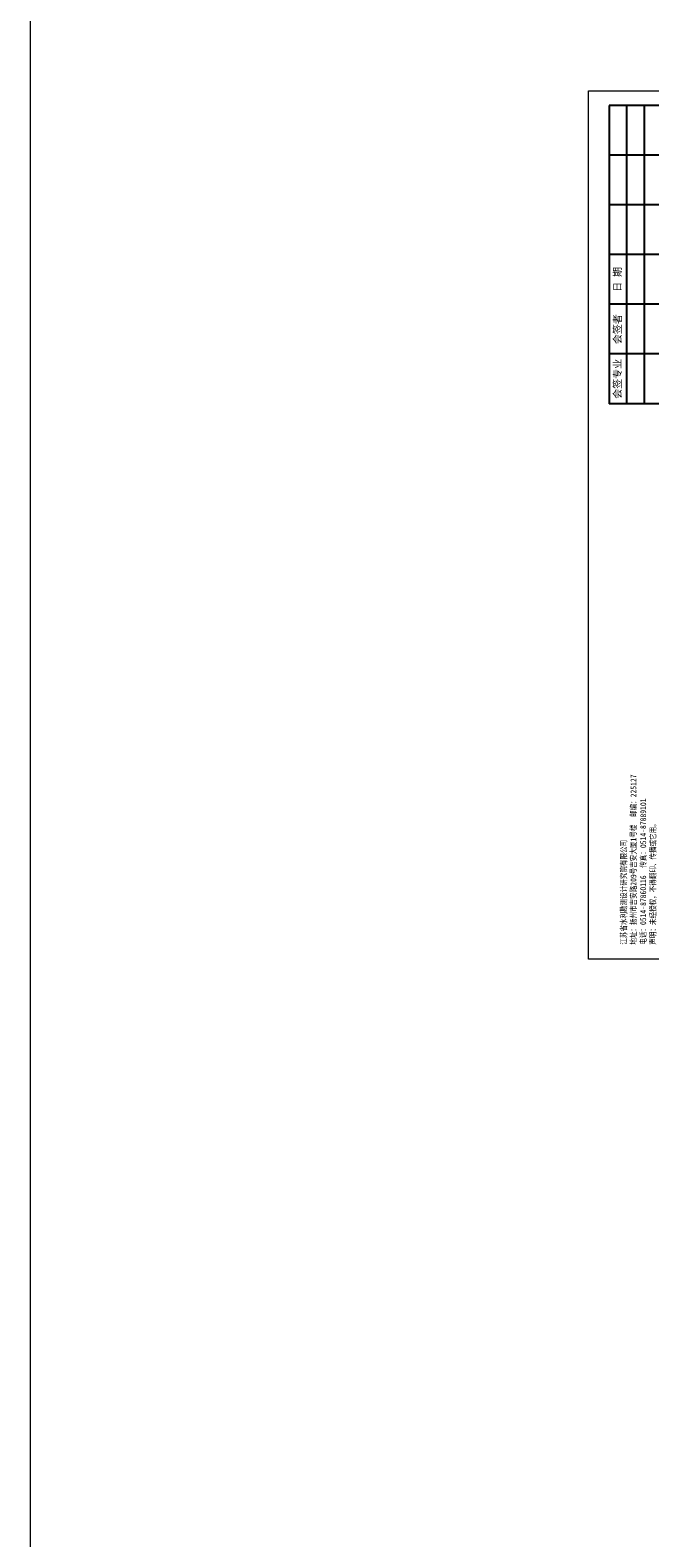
# Model space of a CAD drawing. Extents: x 464172 to 473094, y 3847158 to 3855433.
# Tile 80 of 98: x 469570 to 469792, y 3852061 to 3852602. Entities that reach past the tile are written whole.
import ezdxf
from ezdxf.enums import TextEntityAlignment as Align

# ---------------------------------------------------------------- set-up
doc = ezdxf.new("R2010")
doc.units = 0
doc.layers.get('0').update_dxf_attribs({"linetype": 'CONTINUOUS'})
doc.layers.add('断面', color=7, linetype='CONTINUOUS')
doc.styles.add('LYJFS', font='times.ttf', dxfattribs={"width": 0.7})
doc.styles.add('仿宋', font='FangSong_GB2312.ttf', dxfattribs={"width": 0.8})
doc.styles.add('宋体', font='txt')

# ---------------------------------------------------------------- blocks, each defined once
blk = doc.blocks.new('TK')
h = blk.add_hatch(color=152)
h.dxf.hatch_style = 1
h.paths.add_polyline_path([(37.76634519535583, 12, 1), (28.08865389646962, 12, 1)])
h.paths.add_polyline_path([(37.60348109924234, 12, 1), (28.2515179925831, 12, 1)], flags=16)
h = blk.add_hatch(color=152)
h.dxf.hatch_style = 1
edge = h.paths.add_edge_path()
edge.add_arc((34.80941884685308, 9.57513306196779), 1.461698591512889, 43.31770961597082, 70.37003522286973)
edge.add_arc((33.42980450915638, 5.707128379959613), 5.568375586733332, 70.37003522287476, 84.52854590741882)
edge.add_arc((32.84297213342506, -0.4193509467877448), 11.72289597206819, 84.5285459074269, 95.17746754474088)
edge.add_arc((32.98455917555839, 9.871856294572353), 1.831337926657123, 111.7965680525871, 130.9174013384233, ccw=False)
edge.add_arc((34.88031159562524, 5.13131362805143), 6.936886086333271, 98.84274785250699, 111.79656805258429, ccw=False)
edge.add_arc((35.94667124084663, -1.723120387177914), 13.873772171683, 95.21036804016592, 98.84274785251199, ccw=False)
edge.add_ellipse((32.92749954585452, 12.29239219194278), major_axis=(-1.773815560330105, 0), ratio=0.8776980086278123, start_angle=172.6538623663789, end_angle=176.9129867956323)
edge.add_arc((34.51986391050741, 1.961408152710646), 10.24870363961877, 88.99992913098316, 98.52267106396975)
edge.add_arc((34.12653419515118, 4.586133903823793), 7.594670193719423, 98.5226710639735, 116.8491039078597)
edge.add_arc((31.25213164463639, 10.26438648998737), 1.230336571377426, 116.8491039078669, 139.2900683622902)
edge.add_arc((30.4676556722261, 10.93937889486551), 0.1954369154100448, 139.2900683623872, 263.050638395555)
edge.add_arc((30.65080526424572, 12.44199033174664), 1.70916902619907, 263.0506383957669, 272.136251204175)
edge.add_arc((31.81845295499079, -18.86063964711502), 29.61523112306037, 88.46268833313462, 92.13625120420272, ccw=False)
edge.add_arc((32.47617160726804, 5.646726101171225), 5.099041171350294, 68.07113774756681, 88.46268833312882, ccw=False)
edge.add_arc((36.58583429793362, -10.91731876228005), 21.4080615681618, 95.91294384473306, 98.79521578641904)
edge.add_arc((35.21854840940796, -2.080308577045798), 12.46590188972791, 98.79521578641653, 117.8496747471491)
edge.add_arc((93.71745628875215, -228.4932874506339), 245.9934265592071, 104.7703900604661, 105.15790668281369, ccw=False)
edge.add_line((31.00239690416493, 9.371353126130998), (30.1988762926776, 9.045501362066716))
edge.add_arc((51.56004769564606, -88.12407086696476), 99.48982566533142, 100.90627282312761, 102.39834375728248, ccw=False)
edge.add_line((32.73627937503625, 9.568770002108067), (32.12568198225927, 9.380185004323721))
edge.add_arc((29.81630978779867, 37.97211086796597), 28.68503833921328, 274.6177604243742, 279.6944367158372)
edge.add_arc((33.87653895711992, 14.20489681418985), 4.573507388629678, 279.694436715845, 287.6119267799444)
edge.add_arc((34.76080719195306, 11.41934212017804), 1.650966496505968, 287.6119267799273, 311.5140981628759)
edge.add_arc((35.67269695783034, 10.38914913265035), 0.2751610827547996, 311.5140981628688, 403.3177096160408)
edge = h.paths.add_edge_path()
edge.add_arc((37.34861352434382, 13.13700107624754), 2.066422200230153, 138.9741968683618, 204.1180883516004, ccw=False)
edge.add_line((35.78967558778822, 14.49339822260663), (34.09257231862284, 14.49339822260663))
edge.add_line((34.09257231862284, 14.49339822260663), (34.09257231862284, 15.08006279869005))
edge.add_line((34.09257231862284, 15.08006279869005), (31.76242677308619, 15.08006279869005))
edge.add_line((31.76242677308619, 15.08006279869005), (31.76242677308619, 14.49339822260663))
edge.add_line((31.76242677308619, 14.49339822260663), (30.06532350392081, 14.49339822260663))
edge.add_arc((28.50638556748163, 13.13700107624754), 2.066422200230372, -24.118088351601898, 41.0258031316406, ccw=False)
edge.add_arc((26.96985351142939, 13.82490731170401), 3.749914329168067, 314.34412131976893, 335.8819116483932, ccw=False)
edge.add_arc((28.92445619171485, 14.17747440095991), 3.106664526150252, 282.3877277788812, 290.1465811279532)
edge.add_arc((25.86021252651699, 22.52986678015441), 12.00340818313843, 290.1465811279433, 296.6495194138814)
edge.add_ellipse((32.92749954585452, 12.29239219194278), major_axis=(-1.773815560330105, 0), ratio=0.8776980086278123, start_angle=176.9129867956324, end_angle=378.37473811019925, ccw=False)
edge.add_ellipse((32.92749954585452, 12.29239219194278), major_axis=(-1.773815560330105, 0), ratio=0.8776980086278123, start_angle=172.653862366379, end_angle=176.9129867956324, ccw=False)
edge.add_ellipse((32.92749954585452, 12.29239219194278), major_axis=(-1.773815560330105, 0), ratio=0.8776980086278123, start_angle=161.6252618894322, end_angle=172.653862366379, ccw=False)
edge.add_arc((39.99478656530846, 22.52986678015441), 12.00340818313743, 243.3504805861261, 249.853418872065)
edge.add_arc((36.93054290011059, 14.17747440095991), 3.106664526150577, 249.8534188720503, 257.61227222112)
edge.add_arc((38.88514558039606, 13.82490731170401), 3.74991432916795, 204.1180883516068, 225.6558786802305, ccw=False)
at = {"lineweight": 0}
for p, q in [((0, 0), (0, 297)), ((0, 297), (420, 297)), ((420, 297), (420, 0)), ((415, 12), (208, 12)), ((420, 0), (0, 0))]:
    blk.add_line(p, q, dxfattribs=at)
for p, q in [((25, 292), (7, 292)), ((7, 292), (7, 190)), ((13, 292), (13, 190)), ((19, 292), (19, 190)), ((25, 275), (7, 275)), ((25, 258), (7, 258)), ((25, 241), (7, 241)), ((25, 224), (7, 224)), ((25, 207), (7, 207)), ((25, 190), (7, 190)), ((118, 19), (118, 5)), ((153, 19), (153, 5)), ((208, 19), (208, 5)), ((234, 19), (234, 5)), ((253, 19), (253, 5)), ((272, 19), (272, 5)), ((291, 19), (291, 5)), ((310, 19), (310, 5)), ((329, 19), (329, 5)), ((348, 19), (348, 5)), ((366, 19), (366, 5)), ((383, 12), (383, 5))]:
    blk.add_line(p, q)
at = {"lineweight": 0, "const_width": 1}
blk.add_lwpolyline([(25, 292), (415, 292), (415, 5), (25, 5)], close=True, dxfattribs=at)
at = {"lineweight": 0, "const_width": 0.4}
blk.add_lwpolyline([(415, 19), (25, 19)], dxfattribs=at)
at = {"color": 152}
for points in [[(34.69874112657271, 12.20855064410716, 0.04157472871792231), (33.0009984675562, 12.09693843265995, 0.08013502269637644), (30.6964595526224, 11.36209164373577, 0.09823132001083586), (30.31951032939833, 11.06684867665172, 0.599439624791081), (30.44400935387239, 10.74537776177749, 0.03966424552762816), (30.71451621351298, 10.73400916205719, -0.01603031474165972), (32.61296833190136, 10.7439319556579, -0.08921046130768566), (34.38043466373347, 10.37684270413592, 0.01257694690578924), (33.31247064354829, 10.23900867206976, 0.08333285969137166), (29.39506013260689, 8.941746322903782, -0.001690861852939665), (31.00239690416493, 9.371353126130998), (30.1988762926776, 9.045501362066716, -0.006510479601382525), (32.73627937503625, 9.568770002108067), (32.12568198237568, 9.380185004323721, 0.02215480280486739), (34.64668864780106, 9.696699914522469, 0.03456031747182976), (35.26033732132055, 9.845760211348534, 0.1046726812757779), (35.85507491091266, 10.18311053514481, 0.4234638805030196), (35.87289335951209, 10.57792154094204, 0.1185893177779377), (35.30046801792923, 10.95188049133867, 0.06185687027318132), (33.96074808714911, 11.25013348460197, 0.04649815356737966), (31.78508714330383, 11.25571519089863, -0.08362449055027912), (32.30456102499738, 11.57226833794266, -0.05658197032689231), (33.81395195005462, 11.9857476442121, -0.01585057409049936), (34.68675527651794, 12.09332510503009)], [(31.24412181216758, 11.80161767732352, -0.02838203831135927), (29.99446309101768, 11.26089254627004, -0.03386732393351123), (29.59091690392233, 11.14313846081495, 0.09425397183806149), (30.39241989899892, 12.29262248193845, 0.2921547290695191), (30.06532350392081, 14.49339822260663), (31.76242677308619, 14.49339822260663), (31.76242677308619, 15.08006279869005), (34.09257231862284, 15.08006279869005), (34.09257231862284, 14.49339822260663), (35.78967558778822, 14.49339822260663, 0.29215472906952), (35.46257919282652, 12.29262248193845, 0.09425397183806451), (36.2640821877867, 11.14313846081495, -0.03386732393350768), (35.86053600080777, 11.26089254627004, -0.02838203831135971), (34.61087727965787, 11.80161767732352)]]:
    blk.add_lwpolyline(points, format="xyb", dxfattribs=at)
for radius in [4.838845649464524, 4.675981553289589]:
    blk.add_circle((32.92749954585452, 12), radius, dxfattribs=at)
blk.add_arc((34.88031159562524, 5.13131362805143), 6.936886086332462, 98.84274785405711, 111.7965680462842, dxfattribs=at)
for start_param, end_param in [(2.820892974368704, 6.603884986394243), (3.013378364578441, 3.087714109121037)]:
    blk.add_ellipse((32.92749954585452, 12.29239219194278), major_axis=(-1.773815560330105, 0), ratio=0.8776980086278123, start_param=start_param, end_param=end_param, dxfattribs=at)
at = {"style": '宋体'}
for s, height, width, p in [('江苏省水利勘测设计研究院有限公司', 3.75, 0.9, (77.12731924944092, 13.75084589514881)), ('农业综合开发中型灌区节水配套改造项目', 1.8, 0.75, (136, 14.74047347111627)), ('Jiangsu Surveying and Design Institute of Water Resources Co., Ltd.', 2, 0.8, (76.9551912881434, 9.01340379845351)), ('-江苏省徐州市丰县四联河灌区', 1.8, 0.75, (136, 11.02926161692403)), ('节水配套改造项目', 1.8, 0.75, (135.8399052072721, 7.880905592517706))]:
    blk.add_text(s, height=height, dxfattribs=dict(at, width=width)).set_placement(p, align=Align.MIDDLE)
at = {"style": 'LYJFS'}
for s, p in [('（阶段）', (216.8339300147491, 15.5)), ('（专业）', (216.8339300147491, 8.5))]:
    blk.add_text(s, height=2.5, dxfattribs=at).set_placement(p, align=Align.MIDDLE_CENTER)
at = {"style": '仿宋'}
blk.add_text('2018.05', height=2.5, dxfattribs=at).set_placement((357, 8.5), align=Align.MIDDLE)
at = {"rotation": 90}
for s, insert, char_height, attachment_point, style in [('日 期', (10, 232.5), 2.5, 5, '宋体'), ('会签者', (10, 215.5), 2.5, 5, '宋体'), ('会签专业', (10, 198.5), 2.5, 5, '宋体'), ('江苏省水利勘测设计研究院有限公司\\P地址：扬州市吉安路209号吉安大厦1号楼  邮编：225127\\P电话：0514-87860116  传真：0514-87889101\\P声明：未经授权，不得翻印、传播或它用。', (23.29513194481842, 4.918324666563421), 2, 7, '仿宋')]:
    blk.add_mtext(s, dxfattribs=dict(at, insert=insert, char_height=char_height, attachment_point=attachment_point, style=style))
at = {"char_height": 2.5, "attachment_point": 5, "style": '宋体'}
for s, insert in [('设计', (227.4021536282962, 15.5)), ('批 准', (243.5, 15.5)), ('核 定', (262.4375, 15.47222222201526)), ('审 查', (281.4305555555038, 15.47328627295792)), ('校 核', (300.4652777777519, 15.54328155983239)), ('设 计', (319.4722222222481, 15.59333057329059)), ('制 图', (338.4166666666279, 15.4779241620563)), ('日 期', (357, 15.5)), ('甲级设计证书编号A132012666', (390.5, 15.5)), ('部分', (227.4021536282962, 8.5)), ('图 号', (374.5, 8.5))]:
    blk.add_mtext(s, dxfattribs=dict(at, insert=insert))

msp = doc.modelspace()

# ---------------------------------------------------------------- linework, layer by layer
at = {"layer": '断面', "color": 3, "lineweight": 15}
msp.add_line((469569.6374416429, 3855432.776576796), (469569.6374416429, 3847158.406155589), dxfattribs=at)

# ---------------------------------------------------------------- block references
at = {"layer": '断面', "xscale": 1.050052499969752, "yscale": 1.050052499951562, "zscale": 1.050052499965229}
msp.add_blockref('TK', (469770.3182555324, 3852268.720227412), dxfattribs=at)

doc.saveas('drawing.dxf')
